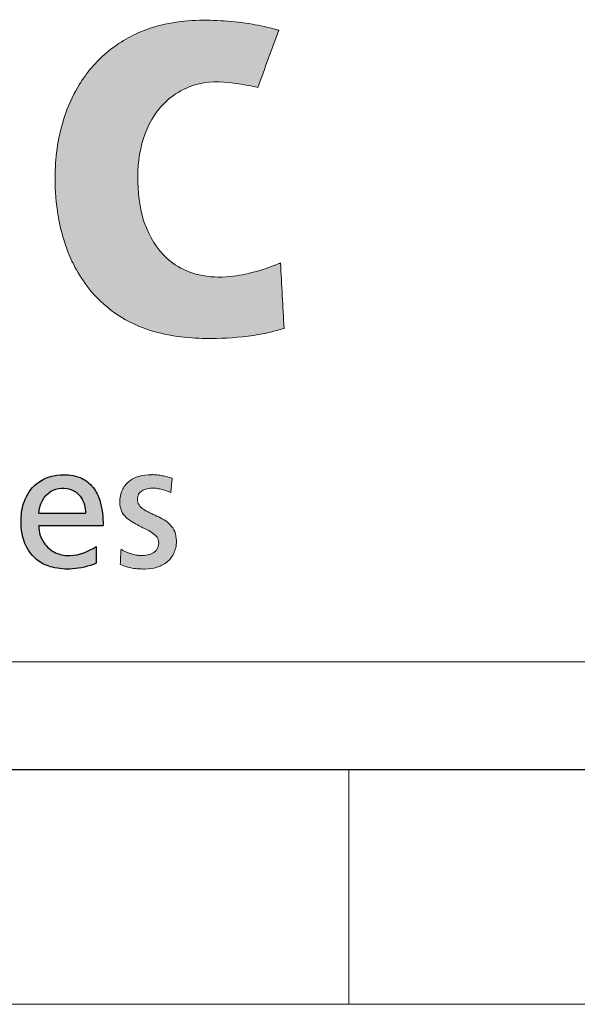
# Model space of a CAD drawing. Header units: millimetres. Extents: x 136540 to 167986, y -130244 to -107782.
# Tile 10 of 14: x 160097 to 160748, y -130244 to -129095. Entities that reach past the tile are written whole.
import ezdxf

# ---------------------------------------------------------------- set-up
doc = ezdxf.new("R2010")
doc.units = ezdxf.units.MM
doc.header["$LTSCALE"] = 0.25
doc.layers.add('FORMAT', color=7, linetype='Continuous')

# ---------------------------------------------------------------- blocks, each defined once
blk = doc.blocks.new('cajetin')
at = {"color": 7, "linetype": 'Continuous', "lineweight": 18}
for p, q in [((853.5, 7.5), (7.5, 7.5)), ((655.5, 7.5), (655.5, 0)), ((861, 0), (0, 0))]:
    blk.add_line(p, q, dxfattribs=at)
blk = doc.blocks.new('LOGO_sombreado')
at = {"linetype": 'Continuous'}
h = blk.add_hatch(color=7, dxfattribs=at)
edge = h.paths.add_edge_path(flags=0)
edge.add_spline(control_points=[(46.534, 8.5), (46.5, 8.486), (46.321, 8.411), (45.965, 8.295), (45.418, 8.182), (44.827, 8.203), (44.167, 8.47), (43.636, 9.14), (43.456, 10.084), (43.519, 11.033), (43.925, 11.903), (44.748, 12.402), (45.506, 12.351), (45.916, 12.267), (46.05, 12.239)], knot_values=[2, 2, 2, 2, 2.013484, 2.070868, 2.135998, 2.215861, 2.282575, 2.389366, 2.510036, 2.625335, 2.731713, 2.847289, 2.949965, 3, 3, 3, 3], weights=[1, 1, 1, 1, 1, 1, 1, 1, 1, 1, 1, 1, 1, 1, 1], degree=3, periodic=0)
edge.add_line((46.05, 12.239), (46.496, 13.456))
edge.add_spline(control_points=[(46.496, 13.456), (46.473, 13.463), (46.288, 13.516), (45.904, 13.604), (45.334, 13.664), (44.709, 13.682), (44.125, 13.616), (43.608, 13.46), (43.17, 13.245), (42.788, 12.964), (42.461, 12.623), (42.16, 12.187), (41.919, 11.643), (41.768, 11.014), (41.713, 10.336), (41.752, 9.688), (41.864, 9.135), (42.004, 8.715), (42.196, 8.307), (42.526, 7.823), (43.047, 7.363), (43.876, 6.97), (44.839, 6.864), (45.705, 6.912), (46.261, 7.003), (46.512, 7.076), (46.61, 7.105)], knot_values=[0, 0, 0, 0, 0.005207, 0.041752, 0.085467, 0.129316, 0.17742, 0.21242, 0.246106, 0.282735, 0.314918, 0.348182, 0.397515, 0.443076, 0.488082, 0.544788, 0.583504, 0.610174, 0.640875, 0.681066, 0.736716, 0.78949, 0.877914, 0.943285, 0.977973, 1, 1, 1, 1], weights=[1, 1, 1, 1, 1, 1, 1, 1, 1, 1, 1, 1, 1, 1, 1, 1, 1, 1, 1, 1, 1, 1, 1, 1, 1, 1, 1], degree=3, periodic=0)
edge.add_line((46.61, 7.105), (46.534, 8.5))
h = blk.add_hatch(color=7, dxfattribs=at)
edge = h.paths.add_edge_path(flags=0)
edge.add_spline(control_points=[(44.115, 3.64), (44.147, 3.629), (44.175, 3.617), (44.194, 3.605)], knot_values=[37.00004, 37.00004, 37.00004, 37.00004, 38.00004, 38.00004, 38.00004, 38.00004], weights=[1, 1, 1, 1], degree=3, periodic=0)
edge.add_line((44.194, 3.605), (44.202, 3.682))
edge.add_line((44.202, 3.682), (44.21, 3.759))
edge.add_line((44.21, 3.759), (44.218, 3.836))
edge.add_line((44.218, 3.836), (44.225, 3.913))
edge.add_spline(control_points=[(44.225, 3.913), (44.19, 3.924), (44.156, 3.934), (44.121, 3.943)], knot_values=[3, 3, 3, 3, 4, 4, 4, 4], weights=[1, 1, 1, 1], degree=3, periodic=0)
edge.add_spline(control_points=[(44.121, 3.943), (44.086, 3.952), (44.051, 3.96), (44.015, 3.966)], knot_values=[4, 4, 4, 4, 5, 5, 5, 5], weights=[1, 1, 1, 1], degree=3, periodic=0)
edge.add_arc((43.771, 2.663), 1.326, 79.4134, 84.2741)
edge.add_arc((43.784, 2.765), 1.224, 84.4183, 90.0189)
edge.add_spline(control_points=[(43.784, 3.988), (43.689, 3.988), (43.599, 3.976), (43.517, 3.952)], knot_values=[0, 0, 0, 0, 1, 1, 1, 1], weights=[1, 1, 1, 1], degree=3, periodic=0)
edge.add_spline(control_points=[(43.517, 3.952), (43.436, 3.928), (43.363, 3.891), (43.302, 3.842)], knot_values=[1, 1, 1, 1, 2, 2, 2, 2], weights=[1, 1, 1, 1], degree=3, periodic=0)
edge.add_spline(control_points=[(43.302, 3.842), (43.242, 3.793), (43.193, 3.732), (43.159, 3.658)], knot_values=[2, 2, 2, 2, 3, 3, 3, 3], weights=[1, 1, 1, 1], degree=3, periodic=0)
edge.add_spline(control_points=[(43.159, 3.658), (43.125, 3.584), (43.107, 3.497), (43.107, 3.397), (43.107, 3.262), (43.158, 3.163), (43.237, 3.085)], knot_values=[3, 3, 3, 3, 4, 4, 4, 5, 5, 5, 5], weights=[1, 1, 1, 1, 1, 1, 1], degree=3, periodic=0)
edge.add_spline(control_points=[(43.237, 3.085), (43.315, 3.006), (43.419, 2.949), (43.523, 2.897)], knot_values=[5, 5, 5, 5, 6, 6, 6, 6], weights=[1, 1, 1, 1], degree=3, periodic=0)
edge.add_spline(control_points=[(43.523, 2.897), (43.627, 2.845), (43.731, 2.799), (43.809, 2.745)], knot_values=[6, 6, 6, 6, 7, 7, 7, 7], weights=[1, 1, 1, 1], degree=3, periodic=0)
edge.add_spline(control_points=[(43.809, 2.745), (43.887, 2.69), (43.939, 2.626), (43.939, 2.538), (43.939, 2.486), (43.926, 2.443), (43.905, 2.408)], knot_values=[7, 7, 7, 7, 8, 8, 8, 9, 9, 9, 9], weights=[1, 1, 1, 1, 1, 1, 1], degree=3, periodic=0)
edge.add_spline(control_points=[(43.905, 2.408), (43.884, 2.372), (43.854, 2.344), (43.783, 2.302), (43.743, 2.287), (43.701, 2.277)], knot_values=[9, 9, 9, 9, 10, 10, 11, 11, 11, 11], weights=[1, 1, 1, 1, 1, 1], degree=3, periodic=0)
edge.add_spline(control_points=[(43.701, 2.277), (43.66, 2.268), (43.617, 2.263), (43.577, 2.263), (43.551, 2.263), (43.52, 2.266), (43.485, 2.272)], knot_values=[11, 11, 11, 11, 12, 12, 12, 13, 13, 13, 13], weights=[1, 1, 1, 1, 1, 1, 1], degree=3, periodic=0)
edge.add_spline(control_points=[(43.485, 2.272), (43.449, 2.277), (43.411, 2.286), (43.371, 2.297)], knot_values=[13, 13, 13, 13, 14, 14, 14, 14], weights=[1, 1, 1, 1], degree=3, periodic=0)
edge.add_spline(control_points=[(43.371, 2.297), (43.331, 2.308), (43.29, 2.322), (43.25, 2.339)], knot_values=[14, 14, 14, 14, 15, 15, 15, 15], weights=[1, 1, 1, 1], degree=3, periodic=0)
edge.add_spline(control_points=[(43.25, 2.339), (43.21, 2.356), (43.171, 2.376), (43.136, 2.399)], knot_values=[15, 15, 15, 15, 16, 16, 16, 16], weights=[1, 1, 1, 1], degree=3, periodic=0)
edge.add_line((43.136, 2.399), (43.127, 2.241))
edge.add_line((43.127, 2.241), (43.118, 2.082))
edge.add_spline(control_points=[(43.118, 2.082), (43.158, 2.061), (43.2, 2.044), (43.243, 2.03)], knot_values=[18.00004, 18.00004, 18.00004, 18.00004, 19.00004, 19.00004, 19.00004, 19.00004], weights=[1, 1, 1, 1], degree=3, periodic=0)
edge.add_spline(control_points=[(43.243, 2.03), (43.286, 2.016), (43.329, 2.005), (43.418, 1.99), (43.463, 1.985), (43.509, 1.982)], knot_values=[19.00004, 19.00004, 19.00004, 19.00004, 20.00004, 20.00004, 21.00004, 21.00004, 21.00004, 21.00004], weights=[1, 1, 1, 1, 1, 1], degree=3, periodic=0)
edge.add_spline(control_points=[(43.509, 1.982), (43.554, 1.979), (43.599, 1.977), (43.644, 1.977), (43.73, 1.977), (43.815, 1.989), (43.894, 2.013)], knot_values=[21.00004, 21.00004, 21.00004, 21.00004, 22.00004, 22.00004, 22.00004, 23.00004, 23.00004, 23.00004, 23.00004], weights=[1, 1, 1, 1, 1, 1, 1], degree=3, periodic=0)
edge.add_spline(control_points=[(43.894, 2.013), (43.973, 2.037), (44.046, 2.074), (44.108, 2.123)], knot_values=[23.00004, 23.00004, 23.00004, 23.00004, 24.00004, 24.00004, 24.00004, 24.00004], weights=[1, 1, 1, 1], degree=3, periodic=0)
edge.add_spline(control_points=[(44.108, 2.123), (44.171, 2.172), (44.222, 2.234), (44.258, 2.309)], knot_values=[24.00004, 24.00004, 24.00004, 24.00004, 25.00004, 25.00004, 25.00004, 25.00004], weights=[1, 1, 1, 1], degree=3, periodic=0)
edge.add_spline(control_points=[(44.258, 2.309), (44.294, 2.385), (44.315, 2.473), (44.315, 2.576), (44.315, 2.729), (44.263, 2.838), (44.185, 2.919)], knot_values=[25.00004, 25.00004, 25.00004, 25.00004, 26.00004, 26.00004, 26.00004, 27.00004, 27.00004, 27.00004, 27.00004], weights=[1, 1, 1, 1, 1, 1, 1], degree=3, periodic=0)
edge.add_spline(control_points=[(44.185, 2.919), (44.107, 3.001), (44.003, 3.057), (43.899, 3.106)], knot_values=[27.00004, 27.00004, 27.00004, 27.00004, 28.00004, 28.00004, 28.00004, 28.00004], weights=[1, 1, 1, 1], degree=3, periodic=0)
edge.add_spline(control_points=[(43.899, 3.106), (43.795, 3.154), (43.691, 3.196), (43.613, 3.25)], knot_values=[28.00004, 28.00004, 28.00004, 28.00004, 29.00004, 29.00004, 29.00004, 29.00004], weights=[1, 1, 1, 1], degree=3, periodic=0)
edge.add_spline(control_points=[(43.613, 3.25), (43.535, 3.304), (43.483, 3.371), (43.483, 3.469), (43.483, 3.508), (43.493, 3.543), (43.51, 3.572)], knot_values=[29.00004, 29.00004, 29.00004, 29.00004, 30.00004, 30.00004, 30.00004, 31.00004, 31.00004, 31.00004, 31.00004], weights=[1, 1, 1, 1, 1, 1, 1], degree=3, periodic=0)
edge.add_spline(control_points=[(43.51, 3.572), (43.528, 3.602), (43.553, 3.626), (43.585, 3.645)], knot_values=[31.00004, 31.00004, 31.00004, 31.00004, 32.00004, 32.00004, 32.00004, 32.00004], weights=[1, 1, 1, 1], degree=3, periodic=0)
edge.add_spline(control_points=[(43.585, 3.645), (43.616, 3.664), (43.652, 3.679), (43.693, 3.688)], knot_values=[32.00004, 32.00004, 32.00004, 32.00004, 33.00004, 33.00004, 33.00004, 33.00004], weights=[1, 1, 1, 1], degree=3, periodic=0)
edge.add_spline(control_points=[(43.693, 3.688), (43.733, 3.698), (43.777, 3.702), (43.822, 3.702), (43.843, 3.702), (43.871, 3.699), (43.904, 3.694)], knot_values=[33.00004, 33.00004, 33.00004, 33.00004, 34.00004, 34.00004, 34.00004, 35.00004, 35.00004, 35.00004, 35.00004], weights=[1, 1, 1, 1, 1, 1, 1], degree=3, periodic=0)
edge.add_spline(control_points=[(43.904, 3.694), (43.937, 3.689), (43.973, 3.681), (44.01, 3.672)], knot_values=[35.00004, 35.00004, 35.00004, 35.00004, 36.00004, 36.00004, 36.00004, 36.00004], weights=[1, 1, 1, 1], degree=3, periodic=0)
edge.add_spline(control_points=[(44.01, 3.672), (44.046, 3.663), (44.082, 3.652), (44.115, 3.64)], knot_values=[36.00004, 36.00004, 36.00004, 36.00004, 37.00004, 37.00004, 37.00004, 37.00004], weights=[1, 1, 1, 1], degree=3, periodic=0)
h = blk.add_hatch(color=7, dxfattribs=at)
edge = h.paths.add_edge_path(flags=0)
edge.add_spline(control_points=[(44.115, 3.64), (44.147, 3.629), (44.175, 3.617), (44.194, 3.605)], knot_values=[37.00004, 37.00004, 37.00004, 37.00004, 38.00004, 38.00004, 38.00004, 38.00004], weights=[1, 1, 1, 1], degree=3, periodic=0)
edge.add_line((44.194, 3.605), (44.202, 3.682))
edge.add_line((44.202, 3.682), (44.21, 3.759))
edge.add_line((44.21, 3.759), (44.218, 3.836))
edge.add_line((44.218, 3.836), (44.225, 3.913))
edge.add_spline(control_points=[(44.225, 3.913), (44.19, 3.924), (44.156, 3.934), (44.121, 3.943)], knot_values=[3, 3, 3, 3, 4, 4, 4, 4], weights=[1, 1, 1, 1], degree=3, periodic=0)
edge.add_spline(control_points=[(44.121, 3.943), (44.086, 3.952), (44.051, 3.96), (44.015, 3.966)], knot_values=[4, 4, 4, 4, 5, 5, 5, 5], weights=[1, 1, 1, 1], degree=3, periodic=0)
edge.add_arc((43.771, 2.663), 1.326, 79.4134, 84.2741)
edge.add_arc((43.784, 2.765), 1.224, 84.4183, 90.0189)
edge.add_spline(control_points=[(43.784, 3.988), (43.689, 3.988), (43.599, 3.976), (43.517, 3.952)], knot_values=[0, 0, 0, 0, 1, 1, 1, 1], weights=[1, 1, 1, 1], degree=3, periodic=0)
edge.add_spline(control_points=[(43.517, 3.952), (43.436, 3.928), (43.363, 3.891), (43.302, 3.842)], knot_values=[1, 1, 1, 1, 2, 2, 2, 2], weights=[1, 1, 1, 1], degree=3, periodic=0)
edge.add_spline(control_points=[(43.302, 3.842), (43.242, 3.793), (43.193, 3.732), (43.159, 3.658)], knot_values=[2, 2, 2, 2, 3, 3, 3, 3], weights=[1, 1, 1, 1], degree=3, periodic=0)
edge.add_spline(control_points=[(43.159, 3.658), (43.125, 3.584), (43.107, 3.497), (43.107, 3.397), (43.107, 3.262), (43.158, 3.163), (43.237, 3.085)], knot_values=[3, 3, 3, 3, 4, 4, 4, 5, 5, 5, 5], weights=[1, 1, 1, 1, 1, 1, 1], degree=3, periodic=0)
edge.add_spline(control_points=[(43.237, 3.085), (43.315, 3.006), (43.419, 2.949), (43.523, 2.897)], knot_values=[5, 5, 5, 5, 6, 6, 6, 6], weights=[1, 1, 1, 1], degree=3, periodic=0)
edge.add_spline(control_points=[(43.523, 2.897), (43.627, 2.845), (43.731, 2.799), (43.809, 2.745)], knot_values=[6, 6, 6, 6, 7, 7, 7, 7], weights=[1, 1, 1, 1], degree=3, periodic=0)
edge.add_spline(control_points=[(43.809, 2.745), (43.887, 2.69), (43.939, 2.626), (43.939, 2.538), (43.939, 2.486), (43.926, 2.443), (43.905, 2.408)], knot_values=[7, 7, 7, 7, 8, 8, 8, 9, 9, 9, 9], weights=[1, 1, 1, 1, 1, 1, 1], degree=3, periodic=0)
edge.add_spline(control_points=[(43.905, 2.408), (43.884, 2.372), (43.854, 2.344), (43.783, 2.302), (43.743, 2.287), (43.701, 2.277)], knot_values=[9, 9, 9, 9, 10, 10, 11, 11, 11, 11], weights=[1, 1, 1, 1, 1, 1], degree=3, periodic=0)
edge.add_spline(control_points=[(43.701, 2.277), (43.66, 2.268), (43.617, 2.263), (43.577, 2.263), (43.551, 2.263), (43.52, 2.266), (43.485, 2.272)], knot_values=[11, 11, 11, 11, 12, 12, 12, 13, 13, 13, 13], weights=[1, 1, 1, 1, 1, 1, 1], degree=3, periodic=0)
edge.add_spline(control_points=[(43.485, 2.272), (43.449, 2.277), (43.411, 2.286), (43.371, 2.297)], knot_values=[13, 13, 13, 13, 14, 14, 14, 14], weights=[1, 1, 1, 1], degree=3, periodic=0)
edge.add_spline(control_points=[(43.371, 2.297), (43.331, 2.308), (43.29, 2.322), (43.25, 2.339)], knot_values=[14, 14, 14, 14, 15, 15, 15, 15], weights=[1, 1, 1, 1], degree=3, periodic=0)
edge.add_spline(control_points=[(43.25, 2.339), (43.21, 2.356), (43.171, 2.376), (43.136, 2.399)], knot_values=[15, 15, 15, 15, 16, 16, 16, 16], weights=[1, 1, 1, 1], degree=3, periodic=0)
edge.add_line((43.136, 2.399), (43.127, 2.241))
edge.add_line((43.127, 2.241), (43.118, 2.082))
edge.add_spline(control_points=[(43.118, 2.082), (43.158, 2.061), (43.2, 2.044), (43.243, 2.03)], knot_values=[18.00004, 18.00004, 18.00004, 18.00004, 19.00004, 19.00004, 19.00004, 19.00004], weights=[1, 1, 1, 1], degree=3, periodic=0)
edge.add_spline(control_points=[(43.243, 2.03), (43.286, 2.016), (43.329, 2.005), (43.418, 1.99), (43.463, 1.985), (43.509, 1.982)], knot_values=[19.00004, 19.00004, 19.00004, 19.00004, 20.00004, 20.00004, 21.00004, 21.00004, 21.00004, 21.00004], weights=[1, 1, 1, 1, 1, 1], degree=3, periodic=0)
edge.add_spline(control_points=[(43.509, 1.982), (43.554, 1.979), (43.599, 1.977), (43.644, 1.977), (43.73, 1.977), (43.815, 1.989), (43.894, 2.013)], knot_values=[21.00004, 21.00004, 21.00004, 21.00004, 22.00004, 22.00004, 22.00004, 23.00004, 23.00004, 23.00004, 23.00004], weights=[1, 1, 1, 1, 1, 1, 1], degree=3, periodic=0)
edge.add_spline(control_points=[(43.894, 2.013), (43.973, 2.037), (44.046, 2.074), (44.108, 2.123)], knot_values=[23.00004, 23.00004, 23.00004, 23.00004, 24.00004, 24.00004, 24.00004, 24.00004], weights=[1, 1, 1, 1], degree=3, periodic=0)
edge.add_spline(control_points=[(44.108, 2.123), (44.171, 2.172), (44.222, 2.234), (44.258, 2.309)], knot_values=[24.00004, 24.00004, 24.00004, 24.00004, 25.00004, 25.00004, 25.00004, 25.00004], weights=[1, 1, 1, 1], degree=3, periodic=0)
edge.add_spline(control_points=[(44.258, 2.309), (44.294, 2.385), (44.315, 2.473), (44.315, 2.576), (44.315, 2.729), (44.263, 2.838), (44.185, 2.919)], knot_values=[25.00004, 25.00004, 25.00004, 25.00004, 26.00004, 26.00004, 26.00004, 27.00004, 27.00004, 27.00004, 27.00004], weights=[1, 1, 1, 1, 1, 1, 1], degree=3, periodic=0)
edge.add_spline(control_points=[(44.185, 2.919), (44.107, 3.001), (44.003, 3.057), (43.899, 3.106)], knot_values=[27.00004, 27.00004, 27.00004, 27.00004, 28.00004, 28.00004, 28.00004, 28.00004], weights=[1, 1, 1, 1], degree=3, periodic=0)
edge.add_spline(control_points=[(43.899, 3.106), (43.795, 3.154), (43.691, 3.196), (43.613, 3.25)], knot_values=[28.00004, 28.00004, 28.00004, 28.00004, 29.00004, 29.00004, 29.00004, 29.00004], weights=[1, 1, 1, 1], degree=3, periodic=0)
edge.add_spline(control_points=[(43.613, 3.25), (43.535, 3.304), (43.483, 3.371), (43.483, 3.469), (43.483, 3.508), (43.493, 3.543), (43.51, 3.572)], knot_values=[29.00004, 29.00004, 29.00004, 29.00004, 30.00004, 30.00004, 30.00004, 31.00004, 31.00004, 31.00004, 31.00004], weights=[1, 1, 1, 1, 1, 1, 1], degree=3, periodic=0)
edge.add_spline(control_points=[(43.51, 3.572), (43.528, 3.602), (43.553, 3.626), (43.585, 3.645)], knot_values=[31.00004, 31.00004, 31.00004, 31.00004, 32.00004, 32.00004, 32.00004, 32.00004], weights=[1, 1, 1, 1], degree=3, periodic=0)
edge.add_spline(control_points=[(43.585, 3.645), (43.616, 3.664), (43.652, 3.679), (43.693, 3.688)], knot_values=[32.00004, 32.00004, 32.00004, 32.00004, 33.00004, 33.00004, 33.00004, 33.00004], weights=[1, 1, 1, 1], degree=3, periodic=0)
edge.add_spline(control_points=[(43.693, 3.688), (43.733, 3.698), (43.777, 3.702), (43.822, 3.702), (43.843, 3.702), (43.871, 3.699), (43.904, 3.694)], knot_values=[33.00004, 33.00004, 33.00004, 33.00004, 34.00004, 34.00004, 34.00004, 35.00004, 35.00004, 35.00004, 35.00004], weights=[1, 1, 1, 1, 1, 1, 1], degree=3, periodic=0)
edge.add_spline(control_points=[(43.904, 3.694), (43.937, 3.689), (43.973, 3.681), (44.01, 3.672)], knot_values=[35.00004, 35.00004, 35.00004, 35.00004, 36.00004, 36.00004, 36.00004, 36.00004], weights=[1, 1, 1, 1], degree=3, periodic=0)
edge.add_spline(control_points=[(44.01, 3.672), (44.046, 3.663), (44.082, 3.652), (44.115, 3.64)], knot_values=[36.00004, 36.00004, 36.00004, 36.00004, 37.00004, 37.00004, 37.00004, 37.00004], weights=[1, 1, 1, 1], degree=3, periodic=0)
at = {"layer": 'FORMAT'}
h = blk.add_hatch(color=256, dxfattribs=at)
edge = h.paths.add_edge_path(flags=0)
edge.add_spline(control_points=[(42.752, 2.904), (42.752, 3.074), (42.73, 3.344), (42.58, 3.705), (42.303, 3.948), (41.859, 4.021), (41.373, 3.895), (41.07, 3.501), (40.98, 3.029), (41.032, 2.537), (41.317, 2.144), (41.705, 1.986), (42.134, 1.959), (42.446, 2.032), (42.605, 2.101)], knot_values=[0, 0, 0, 0, 0.09648, 0.152405, 0.218062, 0.295923, 0.399434, 0.486993, 0.561533, 0.668927, 0.759756, 0.820351, 0.901397, 1, 1, 1, 1], weights=[1, 1, 1, 1, 1, 1, 1, 1, 1, 1, 1, 1, 1, 1, 1], degree=3, periodic=0)
edge.add_line((42.605, 2.101), (42.605, 2.455))
edge.add_spline(control_points=[(42.605, 2.455), (42.439, 2.355), (42.158, 2.232), (41.754, 2.291), (41.464, 2.506), (41.379, 2.759), (41.381, 2.904)], knot_values=[0, 0, 0, 0, 0.364517, 0.537077, 0.732789, 1, 1, 1, 1], weights=[1, 1, 1, 1, 1, 1, 1], degree=3, periodic=0)
edge.add_line((41.381, 2.904), (42.752, 2.904))
edge = h.paths.add_edge_path(flags=0)
edge.add_line((42.376, 3.167), (41.381, 3.167))
edge.add_spline(control_points=[(41.381, 3.167), (41.396, 3.338), (41.52, 3.623), (41.862, 3.719), (42.108, 3.682), (42.33, 3.489), (42.376, 3.285), (42.376, 3.167)], knot_values=[0, 0, 0, 0, 0.333684, 0.482957, 0.632522, 0.77884, 1, 1, 1, 1], weights=[1, 1, 1, 1, 1, 1, 1, 1], degree=3, periodic=0)
at = {"color": 7, "linetype": 'Continuous', "lineweight": 18}
blk.add_line((0, 0), (72.5, 0), dxfattribs=at)
for centre, radius, start, end in [((43.784, 2.765), 1.224, 84.4183, 90.0189), ((43.771, 2.663), 1.326, 79.4134, 84.2741)]:
    blk.add_arc(centre, radius, start, end, dxfattribs=at)
at = {"color": 8, "linetype": 'Continuous', "lineweight": 0}
for points, knots in [([(46.496, 13.456), (46.473, 13.463), (46.288, 13.516), (45.904, 13.604), (45.334, 13.664), (44.709, 13.682), (44.125, 13.616), (43.608, 13.46), (43.17, 13.245), (42.788, 12.964), (42.461, 12.623), (42.16, 12.187), (41.919, 11.643), (41.768, 11.014), (41.713, 10.336), (41.752, 9.688), (41.864, 9.135), (42.004, 8.715), (42.196, 8.307), (42.526, 7.823), (43.047, 7.363), (43.876, 6.97), (44.839, 6.864), (45.705, 6.912), (46.261, 7.003), (46.512, 7.076), (46.61, 7.105)], [0, 0, 0, 0, 0.005207, 0.041752, 0.085467, 0.129316, 0.17742, 0.21242, 0.246106, 0.282735, 0.314918, 0.348182, 0.397515, 0.443076, 0.488082, 0.544788, 0.583504, 0.610174, 0.640875, 0.681066, 0.736716, 0.78949, 0.877914, 0.943285, 0.977973, 1, 1, 1, 1]), ([(46.534, 8.5), (46.5, 8.486), (46.321, 8.411), (45.965, 8.295), (45.418, 8.182), (44.827, 8.203), (44.167, 8.47), (43.636, 9.14), (43.456, 10.084), (43.519, 11.033), (43.925, 11.903), (44.748, 12.402), (45.506, 12.351), (45.916, 12.267), (46.05, 12.239)], [2, 2, 2, 2, 2.013484, 2.070868, 2.135998, 2.215861, 2.282575, 2.389366, 2.510036, 2.625335, 2.731713, 2.847289, 2.949965, 3, 3, 3, 3]), ([(43.159, 3.658), (43.125, 3.584), (43.107, 3.497), (43.107, 3.397), (43.107, 3.262), (43.158, 3.163), (43.237, 3.085)], [3, 3, 3, 3, 4, 4, 4, 5, 5, 5, 5]), ([(43.613, 3.25), (43.535, 3.304), (43.483, 3.371), (43.483, 3.469), (43.483, 3.508), (43.493, 3.543), (43.51, 3.572)], [29.00004, 29.00004, 29.00004, 29.00004, 30.00004, 30.00004, 30.00004, 31.00004, 31.00004, 31.00004, 31.00004]), ([(43.693, 3.688), (43.733, 3.698), (43.777, 3.702), (43.822, 3.702), (43.843, 3.702), (43.871, 3.699), (43.904, 3.694)], [33.00004, 33.00004, 33.00004, 33.00004, 34.00004, 34.00004, 34.00004, 35.00004, 35.00004, 35.00004, 35.00004]), ([(43.809, 2.745), (43.887, 2.69), (43.939, 2.626), (43.939, 2.538), (43.939, 2.486), (43.926, 2.443), (43.905, 2.408)], [7, 7, 7, 7, 8, 8, 8, 9, 9, 9, 9]), ([(44.258, 2.309), (44.294, 2.385), (44.315, 2.473), (44.315, 2.576), (44.315, 2.729), (44.263, 2.838), (44.185, 2.919)], [25.00004, 25.00004, 25.00004, 25.00004, 26.00004, 26.00004, 26.00004, 27.00004, 27.00004, 27.00004, 27.00004]), ([(43.905, 2.408), (43.884, 2.372), (43.854, 2.344), (43.783, 2.302), (43.743, 2.287), (43.701, 2.277)], [9, 9, 9, 9, 10, 10, 11, 11, 11, 11]), ([(43.701, 2.277), (43.66, 2.268), (43.617, 2.263), (43.577, 2.263), (43.551, 2.263), (43.52, 2.266), (43.485, 2.272)], [11, 11, 11, 11, 12, 12, 12, 13, 13, 13, 13]), ([(43.243, 2.03), (43.286, 2.016), (43.329, 2.005), (43.418, 1.99), (43.463, 1.985), (43.509, 1.982)], [19.00004, 19.00004, 19.00004, 19.00004, 20.00004, 20.00004, 21.00004, 21.00004, 21.00004, 21.00004]), ([(43.509, 1.982), (43.554, 1.979), (43.599, 1.977), (43.644, 1.977), (43.73, 1.977), (43.815, 1.989), (43.894, 2.013)], [21.00004, 21.00004, 21.00004, 21.00004, 22.00004, 22.00004, 22.00004, 23.00004, 23.00004, 23.00004, 23.00004])]:
    blk.add_open_spline(points, degree=3, knots=knots, dxfattribs=at)
for points in [[(46.05, 12.239), (46.198, 12.645), (46.347, 13.05), (46.496, 13.456)], [(46.61, 7.105), (46.585, 7.57), (46.559, 8.035), (46.534, 8.5)], [(43.784, 3.988), (43.689, 3.988), (43.599, 3.976), (43.517, 3.952)], [(43.302, 3.842), (43.242, 3.793), (43.193, 3.732), (43.159, 3.658)], [(43.517, 3.952), (43.436, 3.928), (43.363, 3.891), (43.302, 3.842)], [(44.121, 3.943), (44.086, 3.952), (44.051, 3.96), (44.015, 3.966)], [(44.225, 3.913), (44.19, 3.924), (44.156, 3.934), (44.121, 3.943)], [(44.21, 3.759), (44.212, 3.785), (44.215, 3.81), (44.218, 3.836)], [(44.218, 3.836), (44.22, 3.862), (44.223, 3.888), (44.225, 3.913)], [(43.51, 3.572), (43.528, 3.602), (43.553, 3.626), (43.585, 3.645)], [(43.585, 3.645), (43.616, 3.664), (43.652, 3.679), (43.693, 3.688)], [(43.904, 3.694), (43.937, 3.689), (43.973, 3.681), (44.01, 3.672)], [(44.01, 3.672), (44.046, 3.663), (44.082, 3.652), (44.115, 3.64)], [(44.115, 3.64), (44.147, 3.629), (44.175, 3.617), (44.194, 3.605)], [(44.194, 3.605), (44.197, 3.63), (44.2, 3.656), (44.202, 3.682)], [(44.202, 3.682), (44.205, 3.707), (44.207, 3.733), (44.21, 3.759)], [(43.899, 3.106), (43.795, 3.154), (43.691, 3.196), (43.613, 3.25)], [(43.237, 3.085), (43.315, 3.006), (43.419, 2.949), (43.523, 2.897)], [(44.185, 2.919), (44.107, 3.001), (44.003, 3.057), (43.899, 3.106)], [(43.523, 2.897), (43.627, 2.845), (43.731, 2.799), (43.809, 2.745)], [(43.136, 2.399), (43.133, 2.346), (43.13, 2.293), (43.127, 2.241)], [(43.25, 2.339), (43.21, 2.356), (43.171, 2.376), (43.136, 2.399)], [(43.371, 2.297), (43.331, 2.308), (43.29, 2.322), (43.25, 2.339)], [(44.108, 2.123), (44.171, 2.172), (44.222, 2.234), (44.258, 2.309)], [(43.127, 2.241), (43.124, 2.188), (43.121, 2.135), (43.118, 2.082)], [(43.485, 2.272), (43.449, 2.277), (43.411, 2.286), (43.371, 2.297)], [(43.894, 2.013), (43.973, 2.037), (44.046, 2.074), (44.108, 2.123)], [(43.118, 2.082), (43.158, 2.061), (43.2, 2.044), (43.243, 2.03)]]:
    blk.add_open_spline(points, degree=3, dxfattribs=at)
at = {"layer": 'FORMAT', "color": 7}
for p, q in [((41.381, 3.167), (42.376, 3.167)), ((41.381, 2.904), (42.752, 2.904)), ((42.605, 2.455), (42.605, 2.101))]:
    blk.add_line(p, q, dxfattribs=at)
for points, knots in [([(42.605, 2.101), (42.446, 2.032), (42.134, 1.959), (41.705, 1.986), (41.317, 2.144), (41.032, 2.537), (40.98, 3.029), (41.07, 3.501), (41.373, 3.895), (41.859, 4.021), (42.303, 3.948), (42.58, 3.705), (42.73, 3.344), (42.752, 3.074), (42.752, 2.904)], [0, 0, 0, 0, 0.098603, 0.179649, 0.240244, 0.331073, 0.438467, 0.513007, 0.600566, 0.704077, 0.781938, 0.847595, 0.90352, 1, 1, 1, 1]), ([(41.381, 3.167), (41.396, 3.338), (41.52, 3.623), (41.862, 3.719), (42.108, 3.682), (42.33, 3.489), (42.376, 3.285), (42.376, 3.167)], [0, 0, 0, 0, 0.333684, 0.482957, 0.632522, 0.77884, 1, 1, 1, 1]), ([(41.381, 2.904), (41.379, 2.759), (41.464, 2.506), (41.754, 2.291), (42.158, 2.232), (42.439, 2.355), (42.605, 2.455)], [0, 0, 0, 0, 0.267211, 0.462923, 0.635483, 1, 1, 1, 1])]:
    blk.add_open_spline(points, degree=3, knots=knots, dxfattribs=at)

msp = doc.modelspace()

# ---------------------------------------------------------------- linework, layer by layer
at = {"color": 7, "linetype": 'Continuous', "lineweight": 18}
msp.add_line((157851.2, -129970.4), (167712.5, -129970.4), dxfattribs=at)

# ---------------------------------------------------------------- block references
at = {"xscale": 36.5234375, "yscale": 36.5234375, "zscale": 36.5234375}
msp.add_blockref('cajetin', (136539.8, -130244.4), dxfattribs=at)
at = {"color": 7, "linetype": 'Continuous', "xscale": 54.78515625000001, "yscale": 54.78515625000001, "zscale": 54.78515625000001}
msp.add_blockref('LOGO_sombreado', (157851.7, -129844.6), dxfattribs=at)

doc.saveas('drawing.dxf')
